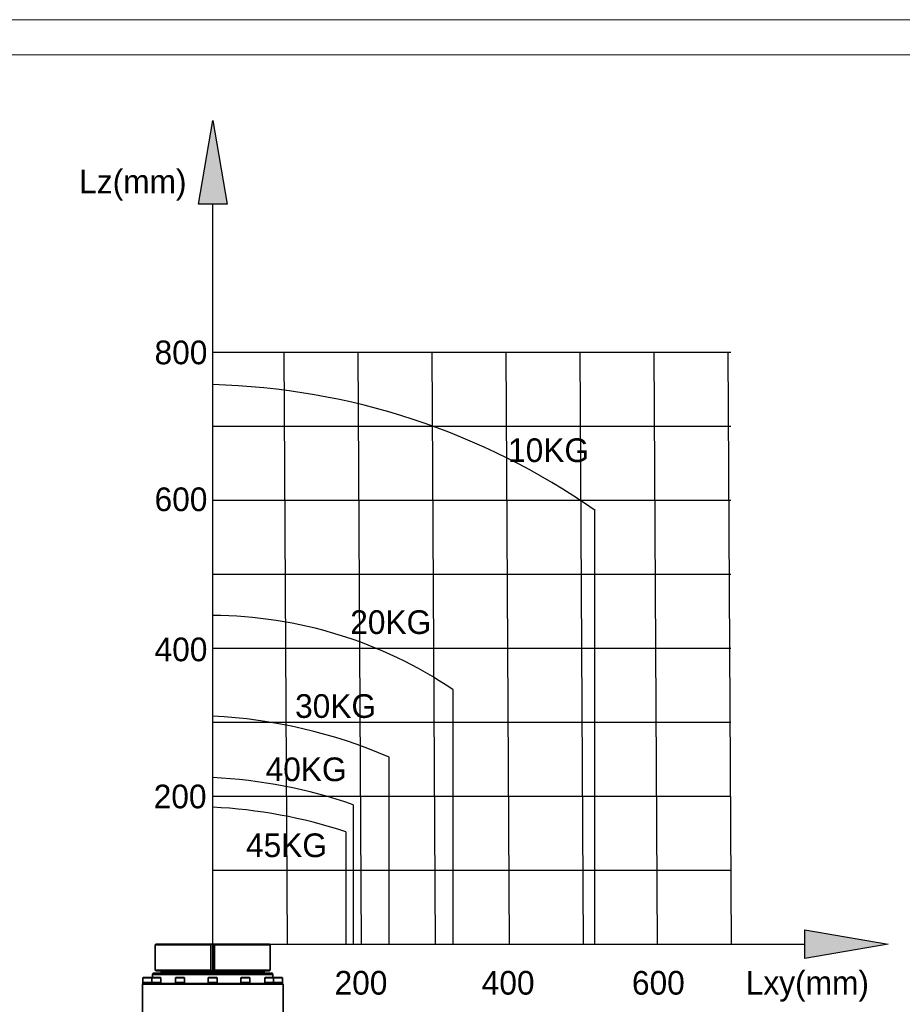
# Model space of a CAD drawing. Header units: millimetres. Extents: x -8713 to 3261, y -18743 to -8704.
# Tile 104 of 133: x 2744 to 3070, y -18560 to -18197. Entities that reach past the tile are written whole.
import ezdxf

# ---------------------------------------------------------------- set-up
doc = ezdxf.new("R2010")
doc.units = ezdxf.units.MM
doc.header["$LTSCALE"] = 10
doc.linetypes.add('CENTER', pattern=[50.8, 31.75, -6.35, 6.35, -6.35])
doc.layers.get('Defpoints').update_dxf_attribs({"true_color": 0x5e5e5e})
for name, color, linetype, lineweight in [('1轮廓实线层', 7, 'Continuous', 18), ('2细线层', 4, 'Continuous', 13), ('图框层', 7, 'Continuous', 18)]:
    doc.layers.add(name, color=color, linetype=linetype, lineweight=lineweight)
doc.layers.add('中心线层', color=1, linetype='CENTER')
doc.layers.add('剖面线层', color=7, linetype='Continuous')
doc.styles.add('SLDTEXTSTYLE0', font='txt', dxfattribs={"bigfont": 'bigfont'})

# ---------------------------------------------------------------- blocks, each defined once
blk = doc.blocks.new('ZwmFrameMain_3_A4^_^无分区图框^_^landscape')
at = {"layer": '1轮廓实线层'}
blk.add_line((267, 200), (0, 200), dxfattribs=at)
at = {"layer": '2细线层'}
blk.add_line((272, 205), (-25, 205), dxfattribs=at)
blk = doc.blocks.new('*U216')
blk.add_line((-95.55, 0), (95.55, 0))
blk = doc.blocks.new('*U217')
at = {"layer": 'Defpoints', "color": 0, "linetype": 'ByBlock', "lineweight": -2, "transparency": 16777216}
for p in [(0, 191.1), (0, 163.8), (0, 136.5), (0, 109.2), (0, 81.9), (0, 54.6), (0, 27.3), (0, 0)]:
    blk.add_blockref('*U216', p, dxfattribs=at)
blk = doc.blocks.new('*U218')
blk.add_line((-0.6, 109.2), (0.6, -109.2))
blk = doc.blocks.new('*U219')
at = {"layer": 'Defpoints', "color": 0, "linetype": 'ByBlock', "lineweight": -2, "transparency": 16777216}
for p in [(0, 0), (27.3, 0), (54.6, 0), (81.9, 0), (109.2, 0), (136.5, 0), (163.8, 0)]:
    blk.add_blockref('*U218', p, dxfattribs=at)

msp = doc.modelspace()

# ---------------------------------------------------------------- hatches: boundary and pattern name
h = msp.add_hatch(color=256)
h.dxf.hatch_style = 1
h.paths.add_polyline_path([(3033.74, -18532.76), (3033.74, -18543.34), (3064.54, -18538.05)])
at = {"layer": '中心线层', "linetype": 'ByBlock', "lineweight": 20}
h = msp.add_hatch(color=0, dxfattribs=at)
h.dxf.hatch_style = 1
h.paths.add_polyline_path([(2810.05, -18265.05), (2820.62, -18265.05), (2815.34, -18234.25)])

# ---------------------------------------------------------------- linework, layer by layer
for q in [(2815.34, -18265.05), (3033.74, -18538.05)]:
    msp.add_line((2815.34, -18538.05), q)
at = {"lineweight": 30}
for p, q in [((2956.35, -18538.05), (2956.35, -18378.04)), ((2903.89, -18444.12), (2903.89, -18538.05)), ((2880.42, -18538.05), (2880.42, -18469.08)), ((2867.21, -18486.62), (2867.21, -18538.05)), ((2864.48, -18496.62), (2864.48, -18538.05))]:
    msp.add_line(p, q, dxfattribs=at)
at = {"color": 7, "linetype": 'Continuous', "lineweight": 35}
for p, q in [((2794.34, -18538.05), (2794.11, -18538.28)), ((2794.11, -18538.28), (2794.11, -18547.72)), ((2814.63, -18538.28), (2794.11, -18538.28)), ((2794.34, -18538.05), (2814.9, -18538.05)), ((2814.9, -18538.05), (2814.63, -18538.28)), ((2814.63, -18547.72), (2814.63, -18538.28)), ((2815.34, -18538.05), (2814.9, -18538.05)), ((2815.34, -18547.95), (2815.34, -18538.05)), ((2815.77, -18538.05), (2815.34, -18538.05)), ((2816.04, -18538.28), (2815.77, -18538.05)), ((2815.77, -18538.05), (2836.33, -18538.05)), ((2816.04, -18547.72), (2816.04, -18538.28)), ((2836.56, -18538.28), (2816.04, -18538.28)), ((2836.56, -18538.28), (2836.33, -18538.05)), ((2836.56, -18547.72), (2836.56, -18538.28)), ((2793.33, -18548.78), (2793.16, -18549.25)), ((2793.16, -18549.25), (2793.16, -18550.34)), ((2837.51, -18549.25), (2793.16, -18549.25)), ((2793.33, -18548.78), (2837.34, -18548.78)), ((2794.11, -18547.72), (2794.34, -18547.95)), ((2794.11, -18547.72), (2814.63, -18547.72)), ((2814.9, -18547.95), (2794.34, -18547.95)), ((2796.39, -18548.27), (2796.39, -18548.78)), ((2834.28, -18548.27), (2796.39, -18548.27)), ((2796.47, -18547.95), (2796.47, -18548.27)), ((2814.63, -18547.72), (2814.9, -18547.95)), ((2815.34, -18547.95), (2814.9, -18547.95)), ((2815.77, -18547.95), (2815.34, -18547.95)), ((2815.77, -18547.95), (2816.04, -18547.72)), ((2836.33, -18547.95), (2815.77, -18547.95)), ((2816.04, -18547.72), (2836.56, -18547.72)), ((2834.21, -18548.27), (2834.21, -18547.95)), ((2834.28, -18548.78), (2834.28, -18548.27)), ((2836.33, -18547.95), (2836.56, -18547.72)), ((2837.51, -18549.25), (2837.34, -18548.78)), ((2837.51, -18550.34), (2837.51, -18549.25)), ((2789.63, -18552.55), (2789.39, -18552.79)), ((2789.39, -18552.79), (2789.39, -18563.64)), ((2841.28, -18552.79), (2789.39, -18552.79)), ((2789.79, -18550.34), (2789.63, -18550.5)), ((2789.63, -18550.5), (2789.63, -18552.22)), ((2792.85, -18550.5), (2789.63, -18550.5)), ((2789.63, -18552.22), (2789.63, -18552.55)), ((2792.85, -18552.22), (2789.63, -18552.22)), ((2789.63, -18552.55), (2841.05, -18552.55)), ((2789.79, -18550.34), (2792.76, -18550.34)), ((2792.89, -18550.46), (2792.76, -18550.34)), ((2793.01, -18550.34), (2792.85, -18550.5)), ((2792.85, -18550.5), (2792.85, -18552.22)), ((2796.15, -18550.5), (2792.85, -18550.5)), ((2792.85, -18552.22), (2792.85, -18552.55)), ((2796.15, -18552.22), (2792.85, -18552.22)), ((2792.85, -18552.22), (2793.03, -18552.22)), ((2793.01, -18550.34), (2795.99, -18550.34)), ((2793.03, -18552.22), (2796.15, -18552.22)), ((2796.15, -18550.5), (2795.99, -18550.34)), ((2796.15, -18552.22), (2796.15, -18550.5)), ((2796.15, -18552.55), (2796.15, -18552.22)), ((2801.82, -18550.34), (2801.65, -18550.5)), ((2801.65, -18550.5), (2801.65, -18552.22)), ((2804.96, -18550.5), (2801.65, -18550.5)), ((2801.65, -18552.22), (2801.65, -18552.55)), ((2804.96, -18552.22), (2801.65, -18552.22)), ((2801.65, -18552.22), (2802.4, -18552.22)), ((2801.82, -18550.34), (2804.79, -18550.34)), ((2802.4, -18552.22), (2804.96, -18552.22)), ((2804.96, -18550.5), (2804.79, -18550.34)), ((2804.96, -18552.22), (2804.96, -18550.5)), ((2804.96, -18552.55), (2804.96, -18552.22)), ((2813.85, -18550.34), (2813.68, -18550.5)), ((2813.68, -18550.5), (2813.68, -18552.22)), ((2816.99, -18550.5), (2813.68, -18550.5)), ((2813.68, -18552.22), (2813.68, -18552.55)), ((2816.99, -18552.22), (2813.68, -18552.22)), ((2813.68, -18552.22), (2815.24, -18552.22)), ((2813.85, -18550.34), (2816.82, -18550.34)), ((2815.24, -18552.22), (2816.99, -18552.22)), ((2816.99, -18550.5), (2816.82, -18550.34)), ((2816.99, -18552.22), (2816.99, -18550.5)), ((2816.99, -18552.55), (2816.99, -18552.22)), ((2825.88, -18550.34), (2825.71, -18550.5)), ((2825.71, -18550.5), (2825.71, -18552.22)), ((2829.02, -18550.5), (2825.71, -18550.5)), ((2825.71, -18552.22), (2825.71, -18552.55)), ((2829.02, -18552.22), (2825.71, -18552.22)), ((2825.71, -18552.22), (2828.11, -18552.22)), ((2825.88, -18550.34), (2828.85, -18550.34)), ((2828.11, -18552.22), (2829.02, -18552.22)), ((2829.02, -18550.5), (2828.85, -18550.34)), ((2829.02, -18552.22), (2829.02, -18550.5)), ((2829.02, -18552.55), (2829.02, -18552.22)), ((2834.68, -18550.34), (2834.52, -18550.5)), ((2834.52, -18550.5), (2834.52, -18552.22)), ((2834.52, -18550.5), (2834.52, -18550.5)), ((2837.82, -18550.5), (2834.52, -18550.5)), ((2834.52, -18552.22), (2834.52, -18552.55)), ((2834.52, -18552.22), (2834.52, -18552.22)), ((2837.82, -18552.22), (2834.52, -18552.22)), ((2834.52, -18552.22), (2837.55, -18552.22)), ((2834.68, -18550.34), (2837.66, -18550.34)), ((2837.55, -18552.22), (2837.82, -18552.22)), ((2837.82, -18550.5), (2837.66, -18550.34)), ((2837.91, -18550.34), (2837.78, -18550.46)), ((2837.82, -18552.22), (2837.82, -18550.5)), ((2838.01, -18550.5), (2837.82, -18550.5)), ((2837.82, -18552.55), (2837.82, -18552.22)), ((2838.01, -18552.22), (2837.82, -18552.22)), ((2837.82, -18552.22), (2841.04, -18552.22)), ((2837.91, -18550.34), (2838.15, -18550.34)), ((2841.05, -18550.5), (2838.01, -18550.5)), ((2841.05, -18552.22), (2838.01, -18552.22)), ((2838.15, -18550.34), (2840.88, -18550.34)), ((2841.05, -18550.5), (2840.88, -18550.34)), ((2841.04, -18552.22), (2841.05, -18552.22)), ((2841.05, -18552.22), (2841.05, -18550.5)), ((2841.05, -18552.55), (2841.05, -18552.22)), ((2841.28, -18552.79), (2841.05, -18552.55)), ((2841.28, -18563.64), (2841.28, -18552.79))]:
    msp.add_line(p, q, dxfattribs=at)
for points in [[(2815.34, -18234.25), (2820.62, -18265.05), (2810.05, -18265.05)], [(3064.54, -18538.05), (3033.74, -18543.34), (3033.74, -18532.76)]]:
    msp.add_lwpolyline(points, close=True)
at = {"lineweight": 30}
for centre, radius, start, end in [((2808.53, -18589.92), 258.35, 55.0965, 88.4905), ((2814.63, -18576.49), 159.66, 56.0065, 89.7466), ((2806.16, -18641.1), 187.36, 66.6504, 87.1941), ((2806.16, -18663.76), 187.36, 70.9858, 87.1941), ((2806.16, -18674.68), 187.36, 71.8665, 87.1941)]:
    msp.add_arc(centre, radius, start, end, dxfattribs=at)

# ---------------------------------------------------------------- block references
at = {"layer": 'Defpoints', "color": 252, "true_color": 0x939598}
for name, p in [('*U217', (2910.89, -18510.75)), ('*U219', (2842.18, -18428.85))]:
    msp.add_blockref(name, p, dxfattribs=at)
at = {"layer": '图框层', "xscale": 2.6, "yscale": 2.6, "zscale": 2.6}
msp.add_blockref('ZwmFrameMain_3_A4^_^无分区图框^_^landscape', (2554.21, -18730.04), dxfattribs=at)

# ---------------------------------------------------------------- texts
at = {"layer": '剖面线层', "char_height": 8.736, "attachment_point": 2, "style": 'SLDTEXTSTYLE0'}
for s, insert in [('{\\fDengXian|b0|i0|c134|p2;\\C3;Lz(mm)}', (2785.9, -18252.39)), ('{\\fDengXian|b0|i0|c134|p2;\\C3;800}', (2803.64, -18315.42)), ('{\\fDengXian|b0|i0|c134|p2;\\C3;10KG}', (2939.23, -18351.49)), ('{\\fDengXian|b0|i0|c134|p2;\\C3;600}', (2803.65, -18369.59)), ('{\\fDengXian|b0|i0|c134|p2;\\C3;20KG}', (2881.01, -18414.92)), ('{\\fDengXian|b0|i0|c134|p2;\\C3;400}', (2803.65, -18424.98)), ('{\\fDengXian|b0|i0|c134|p2;\\C3;30KG}', (2860.67, -18445.87)), ('{\\fDengXian|b0|i0|c134|p2;\\C3;40KG}', (2849.79, -18469.21)), ('{\\fDengXian|b0|i0|c134|p2;\\C3;200}', (2803.32, -18479.23)), ('{\\fDengXian|b0|i0|c134|p2;\\C3;45KG}', (2842.56, -18497.23)), ('{\\fDengXian|b0|i0|c134|p2;\\C3;200}', (2870.04, -18547.96)), ('{\\fDengXian|b0|i0|c134|p2;\\C3;400}', (2924.31, -18547.96)), ('{\\fDengXian|b0|i0|c134|p2;\\C3;600}', (2979.73, -18547.96)), ('{\\fDengXian|b0|i0|c134|p2;\\C3;Lxy(mm)}', (3034.69, -18547.96))]:
    msp.add_mtext(s, dxfattribs=dict(at, insert=insert))

doc.saveas('drawing.dxf')
